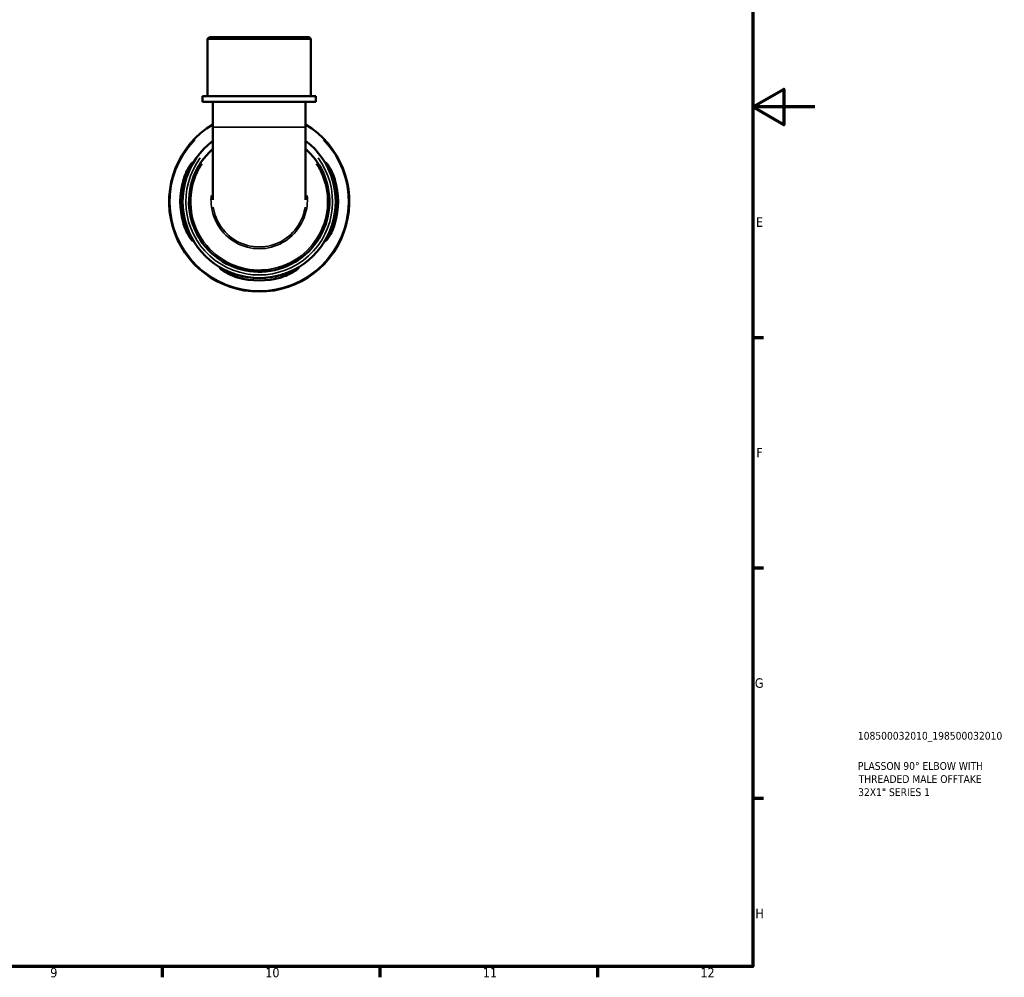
# Model space of a CAD drawing. Header units: millimetres. Extents: x 0 to 902, y -199 to 594.
# Tile 4 of 5: x 585 to 902, y 17 to 325. Entities that reach past the tile are written whole.
import ezdxf

# ---------------------------------------------------------------- set-up
doc = ezdxf.new("R2010")
doc.units = ezdxf.units.MM
for name, color, linetype, lineweight in [('Border (ANSI)', 7, 'Continuous', 70), ('Title (ISO)', 7, 'Continuous', 50), ('Visible (ANSI)', 7, 'Continuous', 50), ('Visible Narrow (ANSI)', 7, 'Continuous', 35)]:
    doc.layers.add(name, color=color, linetype=linetype, lineweight=lineweight)
doc.styles.add('Note Text (ANSI)', font='tahoma.ttf')
doc.styles.add('Note Text (ISO)', font='tahoma.ttf')

# ---------------------------------------------------------------- blocks, each defined once
blk = doc.blocks.new('Borders Default Border')
at = {"layer": 'Border (ANSI)'}
for p, q in [((821, 222.75), (824.45, 222.75)), ((821, 148.5), (824.45, 148.5)), ((821, 74.25), (824.45, 74.25)), ((630.75, 20), (630.75, 16.55)), ((700.83, 20), (700.83, 16.55)), ((770.92, 20), (770.92, 16.55))]:
    blk.add_line(p, q, dxfattribs=at)
at = {"layer": 'Border (ANSI)', "flags": 128}
for points in [[(20, 20), (20, 574), (821, 574), (821, 20), (20, 20)], [(841, 297), (821, 297), (831, 302.77), (831, 291.23), (821, 297)]]:
    blk.add_lwpolyline(points, dxfattribs=at)
at = {"layer": 'Border (ANSI)', "color": 230, "true_color": 0xff0080, "attachment_point": 7, "style": 'Note Text (ANSI)'}
for s, insert, char_height in [('E', (822.05, 258.35), 3.05), ('F', (822.14, 184.1), 3.05), ('G', (821.66, 109.79), 3.05), ('H', (821.81, 35.6), 3.05), ('9', (594.7, 16.49), 3.05), ('10', (663.96, 16.49), 3.048), ('11', (734.04, 16.55), 3.048), ('12', (804.13, 16.55), 3.048)]:
    blk.add_mtext(s, dxfattribs=dict(at, insert=insert, char_height=char_height))
blk = doc.blocks.new('Title Blocks ISO')
at = {"layer": 'Title (ISO)', "color": 232, "true_color": 0xca0064, "style": 'Note Text (ISO)'}
for tag, p in [('PART_NUMBER_001', (33.84, 73.13)), ('DESCRIPTION_001', (33.84, 63.4)), ('DESCRIPTION_002', (34.09, 59.18)), ('DESCRIPTION_003', (33.93, 54.96))]:
    blk.add_attdef(tag, p, '', height=2.5, dxfattribs=at)

msp = doc.modelspace()

# ---------------------------------------------------------------- linework, layer by layer
at = {"layer": 'Visible (ANSI)'}
for p, q in [((645.955, 319.491), (645.375, 318.911)), ((678.624, 318.911), (645.375, 318.911)), ((645.375, 300.491), (645.375, 318.911)), ((645.955, 319.491), (678.044, 319.491)), ((678.044, 319.491), (678.624, 318.911)), ((678.624, 300.491), (678.624, 318.911)), ((680.286, 300.491), (643.712, 300.491)), ((643.712, 298.591), (643.712, 300.491)), ((680.286, 298.591), (643.712, 298.591)), ((647.037, 298.591), (647.037, 290.426)), ((676.961, 298.591), (676.961, 290.426)), ((680.286, 298.591), (680.286, 300.491)), ((647.037, 290.426), (647.037, 267.072)), ((676.961, 267.072), (676.961, 290.426))]:
    msp.add_line(p, q, dxfattribs=at)
for radius, start, end in [(29, 121.05982, 58.94018), (24.65, 127.37144, 52.62856), (25.402, 163.91015, 196.08985), (24.653, 163.40737, 196.59263), (24.653, 343.40737, 16.59263), (25.402, 343.91015, 16.08985), (24.653, 253.40737, 286.59263), (25.402, 253.91015, 286.08985)]:
    msp.add_arc((661.999, 266.491), radius, start, end, dxfattribs=at)
for points, knots in [([(647.037, 283.456), (646.968, 283.395), (646.899, 283.333), (644.208, 280.901), (642.154, 277.907), (639.473, 270.933), (639.043, 266.887), (640.205, 259.448), (641.622, 256.035), (646.048, 249.986), (649.181, 247.45), (655.898, 244.437), (659.382, 243.758), (666.627, 244.028), (670.374, 245.14), (676.677, 248.916), (679.287, 251.476), (683.041, 257.474), (684.198, 260.899), (684.859, 268.028), (684.303, 271.731), (681.733, 277.979), (679.944, 280.61), (677.46, 283.006), (677.213, 283.234), (676.961, 283.456)], [-7.1312203, -7.1312203, -7.1312203, -7.1312203, -7.1189367, -7.1189367, -6.65016, -6.65016, -6.1281349, -6.1281349, -5.6515281, -5.6515281, -5.1340501, -5.1340501, -4.6752672, -4.6752672, -4.1725724, -4.1725724, -3.7008067, -3.7008067, -3.2340298, -3.2340298, -2.7512986, -2.7512986, -2.3380967, -2.3380967, -2.2935665, -2.2935665, -2.2935665, -2.2935665]), ([(637.592, 273.531), (637.66, 273.766), (637.733, 273.999), (638.019, 274.849), (638.26, 275.442), (638.835, 276.672), (639.177, 277.281), (639.792, 278.243), (640.067, 278.611), (640.424, 279.024), (640.534, 279.122), (640.631, 279.138), (640.626, 279.069), (640.511, 278.757), (640.385, 278.493), (640.02, 277.732), (639.764, 277.202), (639.222, 275.96), (638.935, 275.24), (638.569, 274.168), (638.468, 273.85), (638.373, 273.531)], [-1.976537, -1.976537, -1.976537, -1.976537, -1.9030487, -1.9030487, -1.7054356, -1.7054356, -1.457634, -1.457634, -1.2250225, -1.2250225, -1.0491036, -1.0491036, -0.8871083, -0.8871083, -0.6981528, -0.6981528, -0.4672574, -0.4672574, -0.2235738, -0.2235738, -0.1232095, -0.1232095, -0.1232095, -0.1232095]), ([(685.626, 273.531), (685.563, 273.741), (685.498, 273.951), (685.219, 274.805), (684.985, 275.43), (684.488, 276.641), (684.224, 277.215), (683.787, 278.134), (683.61, 278.492), (683.413, 278.941), (683.371, 279.067), (683.397, 279.158), (683.465, 279.121), (683.722, 278.865), (683.935, 278.607), (684.484, 277.829), (684.837, 277.264), (685.496, 275.996), (685.805, 275.304), (686.193, 274.227), (686.305, 273.881), (686.406, 273.531)], [-1.9566469, -1.9566469, -1.9566469, -1.9566469, -1.8907363, -1.8907363, -1.685466, -1.685466, -1.4592397, -1.4592397, -1.2519448, -1.2519448, -1.0855647, -1.0855647, -0.9191225, -0.9191225, -0.710223, -0.710223, -0.4527267, -0.4527267, -0.2140161, -0.2140161, -0.1042525, -0.1042525, -0.1042525, -0.1042525]), ([(638.373, 259.451), (638.435, 259.241), (638.501, 259.032), (638.78, 258.177), (639.013, 257.553), (639.51, 256.342), (639.774, 255.768), (640.211, 254.849), (640.388, 254.491), (640.585, 254.041), (640.627, 253.915), (640.601, 253.825), (640.534, 253.862), (640.276, 254.117), (640.064, 254.375), (639.514, 255.153), (639.162, 255.719), (638.502, 256.987), (638.194, 257.678), (637.806, 258.755), (637.693, 259.102), (637.592, 259.451)], [-1.9566469, -1.9566469, -1.9566469, -1.9566469, -1.8907363, -1.8907363, -1.685466, -1.685466, -1.4592397, -1.4592397, -1.2519448, -1.2519448, -1.0855647, -1.0855647, -0.9191225, -0.9191225, -0.710223, -0.710223, -0.4527267, -0.4527267, -0.2140161, -0.2140161, -0.1042525, -0.1042525, -0.1042525, -0.1042525]), ([(686.406, 259.451), (686.338, 259.217), (686.266, 258.984), (685.979, 258.133), (685.739, 257.54), (685.164, 256.31), (684.821, 255.702), (684.206, 254.74), (683.931, 254.371), (683.574, 253.959), (683.465, 253.86), (683.368, 253.844), (683.372, 253.913), (683.488, 254.225), (683.613, 254.49), (683.979, 255.251), (684.234, 255.781), (684.777, 257.023), (685.063, 257.743), (685.429, 258.815), (685.53, 259.132), (685.626, 259.451)], [-1.976537, -1.976537, -1.976537, -1.976537, -1.9030487, -1.9030487, -1.7054356, -1.7054356, -1.457634, -1.457634, -1.2250225, -1.2250225, -1.0491036, -1.0491036, -0.8871083, -0.8871083, -0.6981528, -0.6981528, -0.4672574, -0.4672574, -0.2235738, -0.2235738, -0.1232095, -0.1232095, -0.1232095, -0.1232095]), ([(654.959, 242.084), (654.725, 242.152), (654.492, 242.225), (653.641, 242.511), (653.048, 242.752), (651.818, 243.327), (651.21, 243.67), (650.248, 244.284), (649.879, 244.559), (649.467, 244.916), (649.368, 245.026), (649.352, 245.123), (649.421, 245.118), (649.733, 245.003), (649.998, 244.877), (650.759, 244.512), (651.289, 244.256), (652.531, 243.714), (653.251, 243.427), (654.323, 243.062), (654.64, 242.96), (654.959, 242.865)], [-1.976537, -1.976537, -1.976537, -1.976537, -1.9030487, -1.9030487, -1.7054356, -1.7054356, -1.457634, -1.457634, -1.2250225, -1.2250225, -1.0491036, -1.0491036, -0.8871083, -0.8871083, -0.6981528, -0.6981528, -0.4672574, -0.4672574, -0.2235738, -0.2235738, -0.1232095, -0.1232095, -0.1232095, -0.1232095]), ([(669.039, 242.865), (669.249, 242.928), (669.458, 242.993), (670.313, 243.272), (670.938, 243.505), (672.148, 244.002), (672.722, 244.266), (673.642, 244.703), (674, 244.88), (674.449, 245.077), (674.575, 245.119), (674.666, 245.093), (674.629, 245.026), (674.373, 244.768), (674.115, 244.556), (673.337, 244.006), (672.772, 243.654), (671.503, 242.994), (670.812, 242.686), (669.735, 242.298), (669.389, 242.185), (669.039, 242.084)], [-1.9566469, -1.9566469, -1.9566469, -1.9566469, -1.8907363, -1.8907363, -1.685466, -1.685466, -1.4592397, -1.4592397, -1.2519448, -1.2519448, -1.0855647, -1.0855647, -0.9191225, -0.9191225, -0.710223, -0.710223, -0.4527267, -0.4527267, -0.2140161, -0.2140161, -0.1042525, -0.1042525, -0.1042525, -0.1042525])]:
    msp.add_open_spline(points, degree=3, knots=knots, dxfattribs=at)
at = {"layer": 'Visible Narrow (ANSI)'}
for p, q in [((647.221, 290.426), (676.777, 290.426)), ((637.631, 273.531), (638.334, 273.531)), ((685.665, 273.531), (686.367, 273.531)), ((638.334, 259.451), (637.631, 259.451)), ((686.367, 259.451), (685.665, 259.451)), ((654.959, 242.123), (654.959, 242.826)), ((669.039, 242.826), (669.039, 242.123))]:
    msp.add_line(p, q, dxfattribs=at)
for radius, start, end in [(28.75, 136.22418, 43.77582), (23.635, 143.34771, 36.65229)]:
    msp.add_arc((661.999, 266.491), radius, start, end, dxfattribs=at)
for points, knots in [([(680.38, 278.714), (681.179, 277.508), (681.86, 276.224), (683.753, 271.6), (684.29, 267.988), (683.638, 261.039), (682.508, 257.702), (678.846, 251.858), (676.302, 249.365), (670.16, 245.687), (666.508, 244.603), (659.449, 244.341), (656.054, 245.002), (649.509, 247.936), (646.455, 250.406), (642.139, 256.299), (640.756, 259.625), (639.616, 266.875), (640.03, 270.821), (641.979, 275.918), (642.726, 277.364), (643.619, 278.714)], [2.5547113, 2.5547113, 2.5547113, 2.5547113, 2.7512986, 2.7512986, 3.2340298, 3.2340298, 3.7008067, 3.7008067, 4.1725724, 4.1725724, 4.6752672, 4.6752672, 5.1340501, 5.1340501, 5.6515281, 5.6515281, 6.1281349, 6.1281349, 6.65016, 6.65016, 6.8700761, 6.8700761, 6.8700761, 6.8700761]), ([(646.538, 268.464), (646.46, 267.588), (646.453, 266.705), (646.732, 263.003), (647.708, 260.237), (650.849, 255.749), (652.929, 253.976), (657.708, 251.674), (660.405, 251.154), (665.644, 251.515), (668.181, 252.36), (672.498, 255.146), (674.286, 257.062), (676.519, 261.076), (677.16, 263.062), (677.543, 266.213), (677.559, 267.344), (677.462, 268.465)], [-1.6442862, -1.6442862, -1.6442862, -1.6442862, -1.4772849, -1.4772849, -0.9398969, -0.9398969, -0.437553, -0.437553, 0.0669535, 0.0669535, 0.5591036, 0.5591036, 1.042074, 1.042074, 1.4307872, 1.4307872, 1.6442792, 1.6442792, 1.6442792, 1.6442792]), ([(676.782, 264.706), (676.506, 262.905), (675.911, 261.155), (673.834, 257.422), (672.111, 255.575), (667.953, 252.891), (665.509, 252.077), (660.464, 251.73), (657.866, 252.23), (653.263, 254.448), (651.26, 256.156), (648.457, 260.161), (647.574, 262.392), (647.217, 264.706)], [-1.4001195, -1.4001195, -1.4001195, -1.4001195, -1.042074, -1.042074, -0.5591036, -0.5591036, -0.0669535, -0.0669535, 0.437553, 0.437553, 0.9398969, 0.9398969, 1.4001183, 1.4001183, 1.4001183, 1.4001183])]:
    msp.add_open_spline(points, degree=3, knots=knots, dxfattribs=at)

# ---------------------------------------------------------------- block references
msp.add_blockref('Borders Default Border', (0, 0))
msp.add_blockref('Title Blocks ISO', (821, 20)).add_auto_attribs({'PART_NUMBER_001': '108500032010_198500032010', 'DESCRIPTION_001': 'PLASSON 90° ELBOW WITH', 'DESCRIPTION_002': 'THREADED MALE OFFTAKE', 'DESCRIPTION_003': '32X1" SERIES 1'})

doc.saveas('drawing.dxf')
